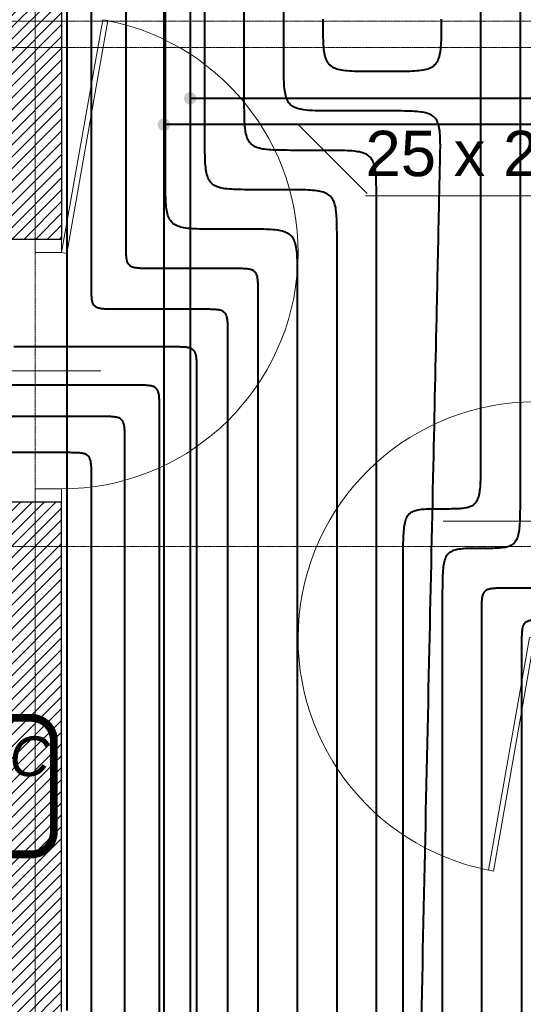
# Model space of a CAD drawing. Header units: millimetres. Extents: x 49908 to 79848, y -11883 to -3092.
# Tile 70 of 222: x 69085 to 69276, y -6201 to -5826. Entities that reach past the tile are written whole.
import ezdxf
from ezdxf.lldxf.tags import DXFTag

# ---------------------------------------------------------------- set-up
doc = ezdxf.new("R2010")
doc.units = ezdxf.units.MM
doc.linetypes.add('AUSGEZOGEN', pattern=[0])
doc.linetypes.add('DASHDOT', pattern=[1, 0.5, -0.25, 0, -0.25])
for name, color, linetype, lineweight in [('A opis', 9, 'Continuous', 13), ('A stolarka', 9, 'Continuous', 9), ('A_HATCH', 9, 'Continuous', 9), ('A_MUROWANE', 9, 'Continuous', 25), ('A_OSIE', 9, 'DASHDOT', 9)]:
    doc.layers.add(name, color=color, linetype=linetype, lineweight=lineweight)
for name, color, linetype, true_color in [('IS_Ogrzewanie_płaszczyznowe', 7, 'SOLID', 0xac00e6), ('IS_Przyłącza_o.p._Powrót', 7, 'DASH', 0x438955), ('IS_Przyłącza_o.p._Zasilanie', 7, 'SOLID', 0xff9124)]:
    doc.layers.add(name, color=color, linetype=linetype, true_color=true_color)
doc.layers.add('IS_Opisy_działek_Therm', color=7, linetype='SOLID')
doc.layers.add('IS_Text_Konstrukcji', color=7, linetype='Continuous')
for name, color, linetype, lineweight, true_color in [('IS_Powrót', 7, 'DASH', 25, 0x0000e6), ('IS_Rys.pętli_o.p._Powrót', 7, 'DASH', 13, 0x4c9a5f), ('IS_Rys.pętli_o.p._Zasilanie', 7, 'SOLID', 13, 0xff8c1a), ('IS_Zasilanie', 7, 'SOLID', 25, 0xeb0000)]:
    doc.layers.add(name, color=color, linetype=linetype, lineweight=lineweight, true_color=true_color)
tags = doc.linetypes.add('DASH', pattern=[15, 10, -5]).pattern_tags.tags
tags[6:7] = [DXFTag(74, 4), DXFTag(75, 0), DXFTag(340, '0'), DXFTag(46, 0.0), DXFTag(50, 0.0), DXFTag(44, 0.0), DXFTag(45, 0.0)]
tags[4:5] = [DXFTag(74, 4), DXFTag(75, 0), DXFTag(340, '0'), DXFTag(46, 0.0), DXFTag(50, 0.0), DXFTag(44, 0.0), DXFTag(45, 0.0)]
tags = doc.linetypes.add('SOLID', pattern=[10, 10, 0]).pattern_tags.tags
tags[6:7] = [DXFTag(74, 4), DXFTag(75, 0), DXFTag(340, '0'), DXFTag(46, 0.0), DXFTag(50, 0.0), DXFTag(44, 0.0), DXFTag(45, 0.0)]
tags[4:5] = [DXFTag(74, 4), DXFTag(75, 0), DXFTag(340, '0'), DXFTag(46, 0.0), DXFTag(50, 0.0), DXFTag(44, 0.0), DXFTag(45, 0.0)]

msp = doc.modelspace()

# ---------------------------------------------------------------- hatches: boundary and pattern name
at = {"layer": 'A_HATCH', "transparency": 33554687}
h = msp.add_hatch(dxfattribs=at)
h.set_pattern_fill('ANSI31', color=256, angle=360)
h.set_pattern_definition([(45, (16000, 0), (-2.24506403, 2.24506403), [])])
h.paths.add_polyline_path([(69100.47, -6009.74), (69080.47, -6009.74), (69080.47, -6426.63), (69100.47, -6426.63)])
h.paths.add_polyline_path([(69100.47, -5426.63), (69080.47, -5426.63), (69080.47, -5486.63), (68700.47, -5486.63), (68700.47, -5439.13), (68680.47, -5439.13), (68680.47, -5566.63), (68700.47, -5566.63), (68700.47, -5506.63), (69080.47, -5506.63), (69080.47, -5566.63), (69100.47, -5566.63)])
h.paths.add_polyline_path([(69100.47, -4926.63), (69042.97, -4926.63), (69042.97, -4946.63), (69080.47, -4946.63), (69080.47, -5326.63), (69100.47, -5326.63)])
h.paths.add_polyline_path([(68942.97, -4926.63), (68837.97, -4926.63), (68837.97, -4946.63), (68942.97, -4946.63)])
h.paths.add_polyline_path([(69695.47, -5826.63), (69555.47, -5826.63), (69555.47, -5846.63), (69670.47, -5846.63), (69670.47, -6026.63), (69690.47, -6026.63), (69690.47, -5846.63), (69695.47, -5846.63)])
h.paths.add_polyline_path([(69690.47, -6026.63), (69670.47, -6026.63), (69670.47, -6126.63), (69690.47, -6126.63)])
h.paths.add_polyline_path([(69690.47, -6126.63), (69670.47, -6126.63), (69670.47, -6181.63), (69690.47, -6181.63)])
h.paths.add_polyline_path([(69940.47, -5826.63), (69790.47, -5826.63), (69790.47, -5846.63), (69940.47, -5846.63)])
h.paths.add_polyline_path([(69940.47, -5826.63), (69940.47, -5846.63)], flags=17)
h.paths.add_polyline_path([(69790.47, -5826.63), (69785.47, -5826.63), (69785.47, -5846.63), (69790.47, -5846.63)])
h.paths.add_polyline_path([(69325.47, -5826.63), (69325.47, -5846.63), (69465.47, -5846.63), (69465.47, -5826.63)])
h.paths.add_polyline_path([(69300.47, -5851.63), (69280.47, -5851.63), (69280.47, -5966.63), (69290.47, -5966.63), (69300.47, -5966.63)])
h.paths.add_polyline_path([(69300.47, -5439.13), (69280.47, -5439.13), (69280.47, -5813.63), (69300.47, -5813.63)])
h.paths.add_polyline_path([(69280.47, -5014.13), (69300.47, -5014.13), (69300.47, -4926.63), (69280.47, -4926.63)])
h.paths.add_polyline_path([(69300.47, -5039.13), (69280.47, -5039.13), (69280.47, -5414.13), (69300.47, -5414.13)])
h.paths.add_polyline_path([(68700.47, -5839.13), (68680.47, -5839.13), (68680.47, -5909.74), (68700.47, -5909.74)])
h.paths.add_polyline_path([(68700.47, -5814.13), (68700.47, -5826.63), (69080.47, -5826.63), (69080.47, -5909.74), (69100.47, -5909.74), (69100.47, -5666.63), (69080.47, -5666.63), (69080.47, -5806.63), (68700.47, -5806.63), (68700.47, -5666.63), (68680.47, -5666.63), (68680.47, -5814.13)])
h.paths.add_polyline_path([(68680.47, -5014.13), (68700.47, -5014.13), (68700.47, -4946.63), (68737.97, -4946.63), (68737.97, -4926.63), (68680.47, -4926.63)])
h.paths.add_polyline_path([(68700.47, -5039.13), (68680.47, -5039.13), (68680.47, -5314.13), (68700.47, -5314.13)])
at = {"layer": 'IS_Opisy_działek_Therm'}
h = msp.add_hatch(color=1, dxfattribs=at)
edge = h.paths.add_edge_path()
edge.add_arc((69149.39, -5856.06), 2.4, 90, 450)
at = {"layer": 'IS_Powrót'}
h = msp.add_hatch(color=256, dxfattribs=at)
edge = h.paths.add_edge_path()
edge.add_arc((69139.39, -5866.06), 2.4, 0, 360)

# ---------------------------------------------------------------- linework, layer by layer
at = {"layer": 'A opis', "ltscale": 0.5}
for p, q in [((69055.86, -5959.74), (69115.36, -5959.74)), ((69245.71, -6017.07), (69305.21, -6017.07))]:
    msp.add_line(p, q, dxfattribs=at)
at = {"layer": 'A stolarka', "linetype": 'AUSGEZOGEN', "lineweight": 0}
msp.add_line((69102.97, -5959.74), (69087.97, -5959.74), dxfattribs=at)
for points in [[(69100.47, -5914.74), (69102.44, -5915.09), (69118.07, -5826.46), (69116.1, -5826.11)], [(69090.47, -5909.74), (69090.47, -5914.74), (69100.47, -5914.74), (69100.47, -5909.74)], [(69090.47, -6004.74), (69090.47, -6009.74), (69100.47, -6009.74), (69100.47, -6004.74)], [(69280.47, -6061.63), (69278.5, -6061.28), (69262.87, -6149.91), (69264.84, -6150.26)]]:
    msp.add_lwpolyline(points, close=True, dxfattribs=at)
for centre, start, end in [((69100.47, -5914.74), 270, 78.7267), ((69280.47, -6061.63), 90, 258.7267)]:
    msp.add_arc(centre, 90, start, end, dxfattribs=at)
at = {"layer": 'A_MUROWANE'}
msp.add_lwpolyline([(68680.47, -5814.13), (68680.47, -5666.63), (68700.47, -5666.63), (68700.47, -5806.63), (69080.47, -5806.63), (69080.47, -5666.63), (69100.47, -5666.63), (69100.47, -5909.74), (69080.47, -5909.74), (69080.47, -5826.63), (68700.47, -5826.63)], dxfattribs=at)
msp.add_lwpolyline([(69080.47, -6009.74), (69080.47, -6426.63), (69100.47, -6426.63), (69100.47, -6009.74)], close=True, dxfattribs=at)
at = {"layer": 'A_OSIE', "ltscale": 0.3, "transparency": 33554559}
for p, q in [((69090.47, -7140.05), (69090.47, -3902.99)), ((70344.5, -5826.63), (67440.85, -5826.63)), ((70341.81, -5836.63), (67440.85, -5836.63)), ((70341.81, -6026.63), (67440.85, -6026.63))]:
    msp.add_line(p, q, dxfattribs=at)
at = {"layer": 'IS_Ogrzewanie_płaszczyznowe', "lineweight": 40}
for p, q in [((69102.42, -5816.65), (69102.42, -6031.83)), ((69102.42, -6031.83), (69102.42, -6203.33))]:
    msp.add_line(p, q, dxfattribs=at)
at = {"layer": 'IS_Opisy_działek_Therm', "lineweight": 20}
for p, q in [((69190.52, -5866.06), (69216.77, -5892.31)), ((69216.11, -5893.2), (69319.11, -5893.2))]:
    msp.add_line(p, q, dxfattribs=at)
at = {"layer": 'IS_Powrót', "lineweight": 40}
for p, q in [((69139.39, -5185.11), (69139.39, -5866.06)), ((69683.22, -5866.06), (69139.39, -5866.06)), ((69139.39, -5866.06), (69139.39, -6361.8))]:
    msp.add_line(p, q, dxfattribs=at)
at = {"layer": 'IS_Przyłącza_o.p._Powrót', "lineweight": 40}
for points, knots in [([(69111.8, -5926.35), (69111.8, -5924.26), (69111.8, -5916.42), (69111.8, -5900), (69111.8, -5875.07), (69111.8, -5844.06), (69111.8, -5809.41), (69111.8, -5773.53), (69111.8, -5738.87), (69111.8, -5707.86), (69111.8, -5682.93), (69111.8, -5666.52), (69111.8, -5658.68), (69111.8, -5656.59)], [0, 0, 0, 0, 0.06283, 0.235107, 0.492509, 0.810714, 1.165401, 1.532249, 1.886936, 2.205141, 2.462543, 2.63482, 2.69765, 2.69765, 2.69765, 2.69765]), ([(69121.8, -5936.35), (69120.98, -5936.35), (69119.47, -5936.35), (69117.41, -5936.31), (69115.76, -5936.19), (69114.45, -5935.94), (69113.42, -5935.48), (69112.67, -5934.74), (69112.22, -5933.71), (69111.96, -5932.4), (69111.84, -5930.74), (69111.8, -5928.69), (69111.8, -5927.18), (69111.8, -5926.35)], [0, 0, 0, 0, 0.0248686, 0.0452361, 0.061602, 0.0745999, 0.0851852, 0.0948541, 0.1054394, 0.1184374, 0.1348033, 0.1551707, 0.1800393, 0.1800393, 0.1800393, 0.1800393]), ([(69153.76, -5936.35), (69153.51, -5936.35), (69152.58, -5936.35), (69150.64, -5936.35), (69147.68, -5936.35), (69144.01, -5936.35), (69139.91, -5936.35), (69135.66, -5936.35), (69131.55, -5936.35), (69127.88, -5936.35), (69124.93, -5936.35), (69122.98, -5936.35), (69122.05, -5936.35), (69121.8, -5936.35)], [0, 0, 0, 0, 0.0074419, 0.027847, 0.0583346, 0.096024, 0.1380346, 0.1814854, 0.223496, 0.2611854, 0.291673, 0.3120781, 0.31952, 0.31952, 0.31952, 0.31952]), ([(69163.76, -5946.35), (69163.76, -5945.52), (69163.76, -5944.01), (69163.72, -5941.96), (69163.6, -5940.31), (69163.34, -5938.99), (69162.89, -5937.97), (69162.14, -5937.22), (69161.11, -5936.76), (69159.8, -5936.51), (69158.15, -5936.39), (69156.09, -5936.35), (69154.59, -5936.35), (69153.76, -5936.35)], [0, 0, 0, 0, 0.0248686, 0.0452361, 0.061602, 0.0745999, 0.0851852, 0.0948541, 0.1054394, 0.1184374, 0.1348033, 0.1551707, 0.1800393, 0.1800393, 0.1800393, 0.1800393]), ([(69163.76, -6284.28), (69163.76, -6281.66), (69163.76, -6271.84), (69163.76, -6251.28), (69163.76, -6220.05), (69163.76, -6181.2), (69163.76, -6137.79), (69163.76, -6092.85), (69163.76, -6049.43), (69163.76, -6010.59), (69163.76, -5979.36), (69163.76, -5958.79), (69163.76, -5948.98), (69163.76, -5946.35)], [0, 0, 0, 0, 0.078707, 0.294517, 0.616963, 1.015576, 1.459891, 1.919439, 2.363754, 2.762367, 3.084813, 3.300623, 3.37933, 3.37933, 3.37933, 3.37933]), ([(69127.74, -5965.24), (69127.31, -5965.24), (69125.69, -5965.24), (69122.32, -5965.24), (69117.19, -5965.24), (69110.81, -5965.24), (69103.69, -5965.24), (69096.31, -5965.24), (69089.18, -5965.24), (69082.8, -5965.24), (69077.68, -5965.24), (69074.3, -5965.24), (69072.69, -5965.24), (69072.26, -5965.24)], [0, 0, 0, 0, 0.0129217, 0.0483522, 0.1012896, 0.1667318, 0.2396769, 0.3151231, 0.3880682, 0.4535104, 0.5064478, 0.5418783, 0.5548, 0.5548, 0.5548, 0.5548]), ([(69137.74, -5975.24), (69137.74, -5974.41), (69137.74, -5972.91), (69137.7, -5970.85), (69137.58, -5969.2), (69137.32, -5967.89), (69136.87, -5966.86), (69136.12, -5966.11), (69135.09, -5965.66), (69133.78, -5965.4), (69132.13, -5965.28), (69130.07, -5965.24), (69128.57, -5965.24), (69127.74, -5965.24)], [0, 0, 0, 0, 0.0248686, 0.0452361, 0.061602, 0.0745999, 0.0851852, 0.0948541, 0.1054394, 0.1184374, 0.1348033, 0.1551707, 0.1800393, 0.1800393, 0.1800393, 0.1800393]), ([(69137.74, -6274.28), (69137.74, -6271.96), (69137.74, -6263.28), (69137.74, -6245.08), (69137.74, -6217.44), (69137.74, -6183.07), (69137.74, -6144.65), (69137.74, -6104.88), (69137.74, -6066.46), (69137.74, -6032.09), (69137.74, -6004.45), (69137.74, -5986.25), (69137.74, -5977.57), (69137.74, -5975.24)], [0, 0, 0, 0, 0.069649, 0.260622, 0.545958, 0.898696, 1.291875, 1.698535, 2.091714, 2.444452, 2.729788, 2.920761, 2.99041, 2.99041, 2.99041, 2.99041]), ([(69101.84, -5990.94), (69101.68, -5990.94), (69101.07, -5990.94), (69099.8, -5990.94), (69097.87, -5990.94), (69095.46, -5990.94), (69092.78, -5990.94), (69089.99, -5990.94), (69087.31, -5990.94), (69084.9, -5990.94), (69082.97, -5990.94), (69081.69, -5990.94), (69081.09, -5990.94), (69080.92, -5990.94)], [0, 0, 0, 0, 0.0048722, 0.0182314, 0.0381917, 0.062867, 0.0903713, 0.1188187, 0.146323, 0.1709983, 0.1909586, 0.2043178, 0.20919, 0.20919, 0.20919, 0.20919]), ([(69111.84, -6000.94), (69111.84, -6000.12), (69111.84, -5998.61), (69111.81, -5996.55), (69111.68, -5994.9), (69111.43, -5993.59), (69110.97, -5992.56), (69110.23, -5991.81), (69109.2, -5991.36), (69107.89, -5991.1), (69106.23, -5990.98), (69104.18, -5990.94), (69102.67, -5990.94), (69101.84, -5990.94)], [0, 0, 0, 0, 0.0248686, 0.0452361, 0.061602, 0.0745999, 0.0851852, 0.0948541, 0.1054394, 0.1184374, 0.1348033, 0.1551707, 0.1800393, 0.1800393, 0.1800393, 0.1800393]), ([(69111.84, -6264.28), (69111.84, -6262.24), (69111.84, -6254.59), (69111.84, -6238.56), (69111.84, -6214.23), (69111.84, -6183.96), (69111.84, -6150.12), (69111.84, -6115.1), (69111.84, -6081.27), (69111.84, -6051), (69111.84, -6026.67), (69111.84, -6010.64), (69111.84, -6002.99), (69111.84, -6000.94)], [0, 0, 0, 0, 0.061334, 0.229507, 0.480779, 0.791405, 1.137645, 1.495755, 1.841995, 2.152621, 2.403893, 2.572066, 2.6334, 2.6334, 2.6334, 2.6334]), ([(69260.34, -6052.41), (69260.34, -6051.58), (69260.34, -6050.07), (69260.38, -6048.02), (69260.5, -6046.36), (69260.76, -6045.05), (69261.21, -6044.02), (69261.96, -6043.28), (69262.99, -6042.82), (69264.3, -6042.57), (69265.95, -6042.44), (69268.01, -6042.41), (69269.52, -6042.41), (69270.34, -6042.41)], [0, 0, 0, 0, 0.0248686, 0.0452361, 0.061602, 0.0745999, 0.0851852, 0.0948541, 0.1054394, 0.1184374, 0.1348033, 0.1551707, 0.1800393, 0.1800393, 0.1800393, 0.1800393]), ([(69270.34, -6042.41), (69270.59, -6042.41), (69271.53, -6042.41), (69273.48, -6042.41), (69276.44, -6042.41), (69280.13, -6042.41), (69284.25, -6042.41), (69288.52, -6042.41), (69292.64, -6042.41), (69296.33, -6042.41), (69299.29, -6042.41), (69301.24, -6042.41), (69302.17, -6042.41), (69302.42, -6042.41)], [0, 0, 0, 0, 0.0074713, 0.0279573, 0.0585657, 0.0964045, 0.1385814, 0.1822044, 0.2243814, 0.2622202, 0.2928286, 0.3133145, 0.3207859, 0.3207859, 0.3207859, 0.3207859]), ([(69260.34, -6552.15), (69260.34, -6548.27), (69260.34, -6533.75), (69260.34, -6503.34), (69260.34, -6457.15), (69260.34, -6399.71), (69260.34, -6335.51), (69260.34, -6269.05), (69260.34, -6204.84), (69260.34, -6147.4), (69260.34, -6101.22), (69260.34, -6070.8), (69260.34, -6056.29), (69260.34, -6052.41)], [0, 0, 0, 0, 0.116393, 0.435536, 0.912373, 1.501848, 2.158907, 2.838493, 3.495552, 4.085027, 4.561864, 4.881007, 4.9974, 4.9974, 4.9974, 4.9974])]:
    msp.add_open_spline(points, degree=3, knots=knots, dxfattribs=at)
at = {"layer": 'IS_Przyłącza_o.p._Zasilanie', "lineweight": 40}
for points, knots in [([(69124.99, -5910.84), (69124.99, -5908.79), (69124.99, -5901.11), (69124.99, -5885.03), (69124.99, -5860.61), (69124.99, -5830.24), (69124.99, -5796.28), (69124.99, -5761.14), (69124.99, -5727.19), (69124.99, -5696.82), (69124.99, -5672.4), (69124.99, -5656.32), (69124.99, -5648.64), (69124.99, -5646.59)], [0, 0, 0, 0, 0.061547, 0.230305, 0.482449, 0.794155, 1.141597, 1.500953, 1.848395, 2.160101, 2.412245, 2.581003, 2.64255, 2.64255, 2.64255, 2.64255]), ([(69134.99, -5920.84), (69134.17, -5920.84), (69132.66, -5920.84), (69130.6, -5920.8), (69128.95, -5920.68), (69127.64, -5920.43), (69126.61, -5919.97), (69125.86, -5919.23), (69125.41, -5918.2), (69125.15, -5916.89), (69125.03, -5915.23), (69124.99, -5913.18), (69124.99, -5911.67), (69124.99, -5910.84)], [0, 0, 0, 0, 0.0248686, 0.0452361, 0.061602, 0.0745999, 0.0851852, 0.0948541, 0.1054394, 0.1184374, 0.1348033, 0.1551707, 0.1800393, 0.1800393, 0.1800393, 0.1800393]), ([(69165.28, -5920.84), (69165.04, -5920.84), (69164.16, -5920.84), (69162.32, -5920.84), (69159.52, -5920.84), (69156.04, -5920.84), (69152.15, -5920.84), (69148.12, -5920.84), (69144.23, -5920.84), (69140.75, -5920.84), (69137.95, -5920.84), (69136.11, -5920.84), (69135.23, -5920.84), (69134.99, -5920.84)], [0, 0, 0, 0, 0.0070531, 0.0263924, 0.0552875, 0.0910083, 0.1308244, 0.1720056, 0.2118217, 0.2475425, 0.2764376, 0.2957769, 0.30283, 0.30283, 0.30283, 0.30283]), ([(69175.28, -5930.84), (69175.28, -5930.01), (69175.28, -5928.5), (69175.24, -5926.45), (69175.12, -5924.8), (69174.87, -5923.48), (69174.41, -5922.46), (69173.66, -5921.71), (69172.64, -5921.25), (69171.32, -5921), (69169.67, -5920.88), (69167.61, -5920.84), (69166.11, -5920.84), (69165.28, -5920.84)], [0, 0, 0, 0, 0.0248686, 0.0452361, 0.061602, 0.0745999, 0.0851852, 0.0948541, 0.1054394, 0.1184374, 0.1348033, 0.1551707, 0.1800393, 0.1800393, 0.1800393, 0.1800393]), ([(69175.28, -6289.28), (69175.28, -6286.5), (69175.28, -6276.09), (69175.28, -6254.28), (69175.28, -6221.15), (69175.28, -6179.95), (69175.28, -6133.9), (69175.28, -6086.23), (69175.28, -6040.18), (69175.28, -5998.98), (69175.28, -5965.85), (69175.28, -5944.04), (69175.28, -5933.62), (69175.28, -5930.84)], [0, 0, 0, 0, 0.083484, 0.312392, 0.654408, 1.077214, 1.548495, 2.035935, 2.507216, 2.930022, 3.272038, 3.500946, 3.58443, 3.58443, 3.58443, 3.58443]), ([(69141.96, -5950.68), (69141.5, -5950.68), (69139.76, -5950.68), (69136.13, -5950.68), (69130.61, -5950.68), (69123.75, -5950.68), (69116.08, -5950.68), (69108.14, -5950.68), (69100.47, -5950.68), (69093.61, -5950.68), (69088.09, -5950.68), (69084.45, -5950.68), (69082.72, -5950.68), (69082.26, -5950.68)], [0, 0, 0, 0, 0.0139057, 0.0520344, 0.1090031, 0.179429, 0.2579292, 0.3391208, 0.417621, 0.4880469, 0.5450156, 0.5831443, 0.59705, 0.59705, 0.59705, 0.59705]), ([(69151.96, -5960.68), (69151.96, -5959.85), (69151.96, -5958.35), (69151.92, -5956.29), (69151.8, -5954.64), (69151.55, -5953.33), (69151.09, -5952.3), (69150.35, -5951.55), (69149.32, -5951.1), (69148.01, -5950.84), (69146.35, -5950.72), (69144.3, -5950.68), (69142.79, -5950.68), (69141.96, -5950.68)], [0, 0, 0, 0, 0.0248686, 0.0452361, 0.061602, 0.0745999, 0.0851852, 0.0948541, 0.1054394, 0.1184374, 0.1348033, 0.1551707, 0.1800393, 0.1800393, 0.1800393, 0.1800393]), ([(69151.96, -6279.28), (69151.96, -6276.81), (69151.96, -6267.56), (69151.96, -6248.17), (69151.96, -6218.72), (69151.96, -6182.1), (69151.96, -6141.17), (69151.96, -6098.8), (69151.96, -6057.87), (69151.96, -6021.24), (69151.96, -5991.8), (69151.96, -5972.41), (69151.96, -5963.16), (69151.96, -5960.68)], [0, 0, 0, 0, 0.074205, 0.27767, 0.58167, 0.957482, 1.37638, 1.80964, 2.228538, 2.60435, 2.90835, 3.111815, 3.18602, 3.18602, 3.18602, 3.18602]), ([(69114.55, -5977.17), (69114.21, -5977.17), (69112.94, -5977.17), (69110.29, -5977.17), (69106.26, -5977.17), (69101.24, -5977.17), (69095.64, -5977.17), (69089.84, -5977.17), (69084.23, -5977.17), (69079.22, -5977.17), (69075.19, -5977.17), (69072.53, -5977.17), (69071.26, -5977.17), (69070.92, -5977.17)], [0, 0, 0, 0, 0.0101601, 0.0380185, 0.0796423, 0.1310984, 0.188454, 0.247776, 0.3051316, 0.3565877, 0.3982115, 0.4260699, 0.43623, 0.43623, 0.43623, 0.43623]), ([(69124.55, -5987.17), (69124.55, -5986.34), (69124.55, -5984.83), (69124.51, -5982.78), (69124.39, -5981.12), (69124.14, -5979.81), (69123.68, -5978.78), (69122.93, -5978.04), (69121.91, -5977.58), (69120.59, -5977.33), (69118.94, -5977.21), (69116.88, -5977.17), (69115.38, -5977.17), (69114.55, -5977.17)], [0, 0, 0, 0, 0.0248686, 0.0452361, 0.061602, 0.0745999, 0.0851852, 0.0948541, 0.1054394, 0.1184374, 0.1348033, 0.1551707, 0.1800393, 0.1800393, 0.1800393, 0.1800393]), ([(69124.55, -6269.28), (69124.55, -6267.09), (69124.55, -6258.9), (69124.55, -6241.73), (69124.55, -6215.66), (69124.55, -6183.23), (69124.55, -6146.99), (69124.55, -6109.47), (69124.55, -6073.22), (69124.55, -6040.79), (69124.55, -6014.72), (69124.55, -5997.56), (69124.55, -5989.36), (69124.55, -5987.17)], [0, 0, 0, 0, 0.065707, 0.24587, 0.515056, 0.847829, 1.218754, 1.602396, 1.973321, 2.306094, 2.57528, 2.755443, 2.82115, 2.82115, 2.82115, 2.82115]), ([(69275.64, -6064.41), (69275.64, -6063.58), (69275.64, -6062.07), (69275.68, -6060.02), (69275.8, -6058.36), (69276.06, -6057.05), (69276.51, -6056.02), (69277.26, -6055.28), (69278.29, -6054.82), (69279.6, -6054.57), (69281.25, -6054.44), (69283.31, -6054.41), (69284.82, -6054.41), (69285.64, -6054.41)], [0, 0, 0, 0, 0.0248686, 0.0452361, 0.061602, 0.0745999, 0.0851852, 0.0948541, 0.1054394, 0.1184374, 0.1348033, 0.1551707, 0.1800393, 0.1800393, 0.1800393, 0.1800393]), ([(69275.64, -6568.83), (69275.64, -6564.91), (69275.64, -6550.26), (69275.64, -6519.56), (69275.64, -6472.95), (69275.64, -6414.96), (69275.64, -6350.16), (69275.64, -6283.08), (69275.64, -6218.27), (69275.64, -6160.29), (69275.64, -6113.67), (69275.64, -6082.98), (69275.64, -6068.32), (69275.64, -6064.41)], [0, 0, 0, 0, 0.117483, 0.439615, 0.920917, 1.515913, 2.179125, 2.865075, 3.528287, 4.123283, 4.604585, 4.926717, 5.0442, 5.0442, 5.0442, 5.0442])]:
    msp.add_open_spline(points, degree=3, knots=knots, dxfattribs=at)
at = {"layer": 'IS_Rys.pętli_o.p._Powrót', "lineweight": 40}
for points, knots in [([(69154.99, -5870.84), (69154.99, -5869.78), (69154.99, -5865.81), (69154.99, -5857.5), (69154.99, -5844.89), (69154.99, -5829.19), (69154.99, -5811.65), (69154.99, -5793.49), (69154.99, -5775.94), (69154.99, -5760.25), (69154.99, -5747.63), (69154.99, -5739.32), (69154.99, -5735.35), (69154.99, -5734.29)], [0, 0, 0, 0, 0.031803, 0.119006, 0.249297, 0.410365, 0.5899, 0.77559, 0.955125, 1.116193, 1.246484, 1.333687, 1.36549, 1.36549, 1.36549, 1.36549]), ([(69259.92, -5734.29), (69259.92, -5736.3), (69259.92, -5743.8), (69259.92, -5759.5), (69259.92, -5783.36), (69259.92, -5813.03), (69259.92, -5846.19), (69259.92, -5880.51), (69259.92, -5913.67), (69259.92, -5943.34), (69259.92, -5967.2), (69259.92, -5982.9), (69259.92, -5990.4), (69259.92, -5992.41)], [0, 0, 0, 0, 0.060117, 0.224953, 0.471237, 0.775699, 1.115068, 1.466072, 1.805441, 2.109903, 2.356187, 2.521023, 2.58114, 2.58114, 2.58114, 2.58114]), ([(69184.99, -5840.84), (69184.99, -5840.25), (69184.99, -5838.02), (69184.99, -5833.37), (69184.99, -5826.29), (69184.99, -5817.49), (69184.99, -5807.66), (69184.99, -5797.48), (69184.99, -5787.64), (69184.99, -5778.84), (69184.99, -5771.77), (69184.99, -5767.11), (69184.99, -5764.89), (69184.99, -5764.29)], [0, 0, 0, 0, 0.0178288, 0.0667144, 0.1397551, 0.2300496, 0.3306963, 0.4347937, 0.5354404, 0.6257349, 0.6987756, 0.7476612, 0.76549, 0.76549, 0.76549, 0.76549]), ([(69204.99, -5860.84), (69203.34, -5860.84), (69200.32, -5860.84), (69196.21, -5860.77), (69192.9, -5860.52), (69190.28, -5860.02), (69188.22, -5859.1), (69186.73, -5857.61), (69185.82, -5855.56), (69185.31, -5852.93), (69185.07, -5849.62), (69184.99, -5845.52), (69184.99, -5842.5), (69184.99, -5840.84)], [0, 0, 0, 0, 0.0497373, 0.0904721, 0.1232039, 0.1491998, 0.1703704, 0.1897083, 0.2108788, 0.2368747, 0.2696065, 0.3103414, 0.3600787, 0.3600787, 0.3600787, 0.3600787]), ([(69224.92, -5860.84), (69224.77, -5860.84), (69224.19, -5860.84), (69222.98, -5860.84), (69221.14, -5860.84), (69218.84, -5860.84), (69216.28, -5860.84), (69213.63, -5860.84), (69211.07, -5860.84), (69208.78, -5860.84), (69206.94, -5860.84), (69205.73, -5860.84), (69205.15, -5860.84), (69204.99, -5860.84)], [0, 0, 0, 0, 0.0046415, 0.0173683, 0.0363835, 0.0598906, 0.0860927, 0.1131932, 0.1393953, 0.1629023, 0.1819176, 0.1946444, 0.1992859, 0.1992859, 0.1992859, 0.1992859]), ([(69244.49, -5880.84), (69244.53, -5879.18), (69244.59, -5876.17), (69244.61, -5872.06), (69244.43, -5868.75), (69243.98, -5866.13), (69243.12, -5864.07), (69241.66, -5862.58), (69239.62, -5861.67), (69237, -5861.16), (69233.7, -5860.92), (69229.6, -5860.84), (69226.58, -5860.84), (69224.92, -5860.84)], [0, 0, 0, 0, 0.049734, 0.090446, 0.123116, 0.1489938, 0.1699842, 0.1891109, 0.2101013, 0.2359791, 0.2686491, 0.3093611, 0.3590951, 0.3590951, 0.3590951, 0.3590951]), ([(69174.99, -5890.84), (69173.34, -5890.84), (69170.32, -5890.84), (69166.21, -5890.77), (69162.9, -5890.52), (69160.28, -5890.02), (69158.22, -5889.1), (69156.73, -5887.61), (69155.82, -5885.56), (69155.31, -5882.93), (69155.07, -5879.62), (69154.99, -5875.52), (69154.99, -5872.5), (69154.99, -5870.84)], [0, 0, 0, 0, 0.0497373, 0.0904721, 0.1232039, 0.1491998, 0.1703704, 0.1897083, 0.2108788, 0.2368747, 0.2696065, 0.3103414, 0.3600787, 0.3600787, 0.3600787, 0.3600787]), ([(69230.78, -6512.15), (69230.89, -6507.25), (69231.28, -6488.91), (69232.12, -6450.49), (69233.39, -6392.15), (69234.96, -6319.58), (69236.72, -6238.47), (69238.55, -6154.52), (69240.31, -6073.41), (69241.88, -6000.84), (69243.15, -5942.5), (69243.98, -5904.08), (69244.38, -5885.74), (69244.49, -5880.84)], [0, 0, 0, 0, 0.147073, 0.550336, 1.152859, 1.897711, 2.727959, 3.586673, 4.416922, 5.161773, 5.764297, 6.16756, 6.314633, 6.314633, 6.314633, 6.314633]), ([(69185.28, -5890.84), (69185.2, -5890.84), (69184.9, -5890.84), (69184.27, -5890.84), (69183.32, -5890.84), (69182.14, -5890.84), (69180.82, -5890.84), (69179.45, -5890.84), (69178.13, -5890.84), (69176.95, -5890.84), (69176, -5890.84), (69175.37, -5890.84), (69175.07, -5890.84), (69174.99, -5890.84)], [0, 0, 0, 0, 0.002395, 0.0089619, 0.0187736, 0.0309031, 0.0444232, 0.0584068, 0.0719269, 0.0840564, 0.0938681, 0.100435, 0.10283, 0.10283, 0.10283, 0.10283]), ([(69205.28, -5910.84), (69205.28, -5909.18), (69205.28, -5906.17), (69205.2, -5902.06), (69204.96, -5898.75), (69204.45, -5896.13), (69203.54, -5894.07), (69202.05, -5892.58), (69199.99, -5891.67), (69197.37, -5891.16), (69194.06, -5890.92), (69189.95, -5890.84), (69186.94, -5890.84), (69185.28, -5890.84)], [0, 0, 0, 0, 0.0497373, 0.0904721, 0.1232039, 0.1491998, 0.1703704, 0.1897083, 0.2108788, 0.2368747, 0.2696065, 0.3103414, 0.3600787, 0.3600787, 0.3600787, 0.3600787]), ([(69205.28, -6309.28), (69205.28, -6306.19), (69205.28, -6294.62), (69205.28, -6270.37), (69205.28, -6233.55), (69205.28, -6187.75), (69205.28, -6136.56), (69205.28, -6083.57), (69205.28, -6032.38), (69205.28, -5986.58), (69205.28, -5949.76), (69205.28, -5925.51), (69205.28, -5913.94), (69205.28, -5910.84)], [0, 0, 0, 0, 0.0928, 0.347253, 0.727435, 1.197424, 1.721298, 2.263132, 2.787006, 3.256995, 3.637177, 3.89163, 3.98443, 3.98443, 3.98443, 3.98443]), ([(69259.92, -5992.41), (69259.92, -5994.06), (69259.93, -5997.08), (69259.87, -6001.18), (69259.69, -6004.49), (69259.32, -6007.09), (69258.67, -6009.1), (69257.61, -6010.61), (69256.06, -6011.57), (69254.09, -6012.09), (69251.63, -6012.33), (69248.59, -6012.41), (69246.36, -6012.41), (69245.13, -6012.41)], [0, 0, 0, 0, 0.0497372, 0.0904659, 0.1231412, 0.1488663, 0.1691176, 0.186124, 0.2029511, 0.2225351, 0.2468153, 0.2769456, 0.3137247, 0.3137247, 0.3137247, 0.3137247]), ([(69245.13, -6012.41), (69243.91, -6012.41), (69241.68, -6012.4), (69238.64, -6012.48), (69236.18, -6012.73), (69234.21, -6013.25), (69232.66, -6014.21), (69231.6, -6015.71), (69230.95, -6017.73), (69230.58, -6020.33), (69230.4, -6023.63), (69230.34, -6027.73), (69230.34, -6030.75), (69230.34, -6032.41)], [0, 0, 0, 0, 0.0367791, 0.0669094, 0.0911896, 0.1107736, 0.1276007, 0.1446071, 0.1648584, 0.1905835, 0.2232588, 0.2639875, 0.3137247, 0.3137247, 0.3137247, 0.3137247]), ([(69230.34, -6032.41), (69230.34, -6036.13), (69230.34, -6050.07), (69230.34, -6079.26), (69230.34, -6123.6), (69230.34, -6178.74), (69230.34, -6240.38), (69230.34, -6304.18), (69230.34, -6365.81), (69230.34, -6420.96), (69230.34, -6465.29), (69230.34, -6494.49), (69230.34, -6508.42), (69230.34, -6512.15)], [0, 0, 0, 0, 0.111735, 0.418105, 0.875859, 1.441743, 2.072506, 2.724894, 3.355657, 3.921541, 4.379295, 4.685665, 4.7974, 4.7974, 4.7974, 4.7974])]:
    msp.add_open_spline(points, degree=3, knots=knots, dxfattribs=at)
at = {"layer": 'IS_Rys.pętli_o.p._Zasilanie', "lineweight": 40}
for points, knots in [([(69139.99, -5885.84), (69139.99, -5884.55), (69139.99, -5879.71), (69139.99, -5869.57), (69139.99, -5854.18), (69139.99, -5835.04), (69139.99, -5813.64), (69139.99, -5791.49), (69139.99, -5770.1), (69139.99, -5750.95), (69139.99, -5735.56), (69139.99, -5725.42), (69139.99, -5720.59), (69139.99, -5719.29)], [0, 0, 0, 0, 0.038791, 0.145152, 0.304068, 0.500523, 0.719502, 0.945988, 1.164967, 1.361422, 1.520338, 1.626699, 1.66549, 1.66549, 1.66549, 1.66549]), ([(69274.92, -5719.29), (69274.92, -5721.53), (69274.92, -5729.9), (69274.92, -5747.43), (69274.92, -5774.06), (69274.92, -5807.18), (69274.92, -5844.19), (69274.92, -5882.51), (69274.92, -5919.52), (69274.92, -5952.64), (69274.92, -5979.27), (69274.92, -5996.8), (69274.92, -6005.17), (69274.92, -6007.41)], [0, 0, 0, 0, 0.067104, 0.251099, 0.526008, 0.865857, 1.24467, 1.63647, 2.015283, 2.355132, 2.630041, 2.814036, 2.88114, 2.88114, 2.88114, 2.88114]), ([(69169.99, -5855.84), (69169.99, -5855.01), (69169.99, -5851.92), (69169.99, -5845.43), (69169.99, -5835.59), (69169.99, -5823.34), (69169.99, -5809.65), (69169.99, -5795.48), (69169.99, -5781.79), (69169.99, -5769.55), (69169.99, -5759.7), (69169.99, -5753.22), (69169.99, -5750.12), (69169.99, -5749.29)], [0, 0, 0, 0, 0.024816, 0.09286, 0.194526, 0.320207, 0.460298, 0.605192, 0.745283, 0.870964, 0.97263, 1.040674, 1.06549, 1.06549, 1.06549, 1.06549]), ([(69219.99, -5845.84), (69218.34, -5845.84), (69215.32, -5845.84), (69211.21, -5845.77), (69207.9, -5845.52), (69205.28, -5845.02), (69203.22, -5844.1), (69201.73, -5842.61), (69200.82, -5840.56), (69200.31, -5837.93), (69200.07, -5834.62), (69199.99, -5830.52), (69199.99, -5827.5), (69199.99, -5825.84)], [0, 0, 0, 0, 0.0497373, 0.0904721, 0.1232039, 0.1491998, 0.1703704, 0.1897083, 0.2108788, 0.2368747, 0.2696065, 0.3103414, 0.3600787, 0.3600787, 0.3600787, 0.3600787]), ([(69244.92, -5825.84), (69244.92, -5827.5), (69244.93, -5830.52), (69244.85, -5834.62), (69244.61, -5837.93), (69244.1, -5840.56), (69243.19, -5842.61), (69241.7, -5844.1), (69239.64, -5845.02), (69237.01, -5845.52), (69233.7, -5845.77), (69229.6, -5845.84), (69226.58, -5845.84), (69224.92, -5845.84)], [0, 0, 0, 0, 0.0497373, 0.0904721, 0.1232039, 0.1491998, 0.1703704, 0.1897083, 0.2108788, 0.2368747, 0.2696065, 0.3103414, 0.3600787, 0.3600787, 0.3600787, 0.3600787]), ([(69224.92, -5845.84), (69224.89, -5845.84), (69224.74, -5845.84), (69224.44, -5845.84), (69223.99, -5845.84), (69223.42, -5845.84), (69222.79, -5845.84), (69222.13, -5845.84), (69221.5, -5845.84), (69220.93, -5845.84), (69220.48, -5845.84), (69220.18, -5845.84), (69220.03, -5845.84), (69219.99, -5845.84)], [0, 0, 0, 0, 0.00114791, 0.00429539, 0.0089981, 0.01481168, 0.02129179, 0.02799408, 0.03447419, 0.04028777, 0.04499048, 0.04813796, 0.04928587, 0.04928587, 0.04928587, 0.04928587]), ([(69189.99, -5875.84), (69188.34, -5875.84), (69185.32, -5875.84), (69181.21, -5875.77), (69177.9, -5875.52), (69175.28, -5875.02), (69173.22, -5874.1), (69171.73, -5872.61), (69170.82, -5870.56), (69170.31, -5867.93), (69170.07, -5864.62), (69169.99, -5860.52), (69169.99, -5857.5), (69169.99, -5855.84)], [0, 0, 0, 0, 0.0497373, 0.0904721, 0.1232039, 0.1491998, 0.1703704, 0.1897083, 0.2108788, 0.2368747, 0.2696065, 0.3103414, 0.3600787, 0.3600787, 0.3600787, 0.3600787]), ([(69200.28, -5875.84), (69200.2, -5875.84), (69199.9, -5875.84), (69199.27, -5875.84), (69198.32, -5875.84), (69197.14, -5875.84), (69195.82, -5875.84), (69194.45, -5875.84), (69193.13, -5875.84), (69191.95, -5875.84), (69191, -5875.84), (69190.37, -5875.84), (69190.07, -5875.84), (69189.99, -5875.84)], [0, 0, 0, 0, 0.002395, 0.0089619, 0.0187736, 0.0309031, 0.0444232, 0.0584068, 0.0719269, 0.0840564, 0.0938681, 0.100435, 0.10283, 0.10283, 0.10283, 0.10283]), ([(69220.28, -5895.84), (69220.28, -5894.18), (69220.28, -5891.17), (69220.2, -5887.06), (69219.96, -5883.75), (69219.45, -5881.13), (69218.54, -5879.07), (69217.05, -5877.58), (69214.99, -5876.67), (69212.37, -5876.16), (69209.06, -5875.92), (69204.95, -5875.84), (69201.94, -5875.84), (69200.28, -5875.84)], [0, 0, 0, 0, 0.0497373, 0.0904721, 0.1232039, 0.1491998, 0.1703704, 0.1897083, 0.2108788, 0.2368747, 0.2696065, 0.3103414, 0.3600787, 0.3600787, 0.3600787, 0.3600787]), ([(69159.99, -5905.84), (69158.34, -5905.84), (69155.32, -5905.84), (69151.21, -5905.77), (69147.9, -5905.52), (69145.28, -5905.02), (69143.22, -5904.1), (69141.73, -5902.61), (69140.82, -5900.56), (69140.31, -5897.93), (69140.07, -5894.62), (69139.99, -5890.52), (69139.99, -5887.5), (69139.99, -5885.84)], [0, 0, 0, 0, 0.0497373, 0.0904721, 0.1232039, 0.1491998, 0.1703704, 0.1897083, 0.2108788, 0.2368747, 0.2696065, 0.3103414, 0.3600787, 0.3600787, 0.3600787, 0.3600787]), ([(69220.28, -6324.28), (69220.28, -6320.96), (69220.28, -6308.51), (69220.28, -6282.44), (69220.28, -6242.85), (69220.28, -6193.6), (69220.28, -6138.55), (69220.28, -6081.58), (69220.28, -6026.53), (69220.28, -5977.28), (69220.28, -5937.69), (69220.28, -5911.61), (69220.28, -5899.17), (69220.28, -5895.84)], [0, 0, 0, 0, 0.099788, 0.373399, 0.782206, 1.287582, 1.8509, 2.43353, 2.996848, 3.502224, 3.911031, 4.184642, 4.28443, 4.28443, 4.28443, 4.28443]), ([(69170.28, -5905.84), (69170.2, -5905.84), (69169.9, -5905.84), (69169.27, -5905.84), (69168.32, -5905.84), (69167.14, -5905.84), (69165.82, -5905.84), (69164.45, -5905.84), (69163.13, -5905.84), (69161.95, -5905.84), (69161, -5905.84), (69160.37, -5905.84), (69160.07, -5905.84), (69159.99, -5905.84)], [0, 0, 0, 0, 0.002395, 0.0089619, 0.0187736, 0.0309031, 0.0444232, 0.0584068, 0.0719269, 0.0840564, 0.0938681, 0.100435, 0.10283, 0.10283, 0.10283, 0.10283]), ([(69190.28, -5925.84), (69190.28, -5924.18), (69190.28, -5921.17), (69190.2, -5917.06), (69189.96, -5913.75), (69189.45, -5911.13), (69188.54, -5909.07), (69187.05, -5907.58), (69184.99, -5906.67), (69182.37, -5906.16), (69179.06, -5905.92), (69174.95, -5905.84), (69171.94, -5905.84), (69170.28, -5905.84)], [0, 0, 0, 0, 0.0497373, 0.0904721, 0.1232039, 0.1491998, 0.1703704, 0.1897083, 0.2108788, 0.2368747, 0.2696065, 0.3103414, 0.3600787, 0.3600787, 0.3600787, 0.3600787]), ([(69190.28, -6294.28), (69190.28, -6291.42), (69190.28, -6280.72), (69190.28, -6258.3), (69190.28, -6224.25), (69190.28, -6181.9), (69190.28, -6134.56), (69190.28, -6085.56), (69190.28, -6038.23), (69190.28, -5995.88), (69190.28, -5961.83), (69190.28, -5939.41), (69190.28, -5928.7), (69190.28, -5925.84)], [0, 0, 0, 0, 0.085813, 0.321107, 0.672665, 1.107267, 1.591696, 2.092734, 2.577163, 3.011765, 3.363323, 3.598617, 3.68443, 3.68443, 3.68443, 3.68443]), ([(69274.92, -6007.41), (69274.92, -6009.06), (69274.93, -6012.08), (69274.87, -6016.18), (69274.69, -6019.49), (69274.32, -6022.09), (69273.67, -6024.1), (69272.61, -6025.61), (69271.06, -6026.57), (69269.09, -6027.09), (69266.63, -6027.33), (69263.59, -6027.41), (69261.36, -6027.41), (69260.13, -6027.41)], [0, 0, 0, 0, 0.0497372, 0.0904659, 0.1231412, 0.1488663, 0.1691176, 0.186124, 0.2029511, 0.2225351, 0.2468153, 0.2769456, 0.3137247, 0.3137247, 0.3137247, 0.3137247]), ([(69260.13, -6027.41), (69258.91, -6027.41), (69256.68, -6027.4), (69253.64, -6027.48), (69251.18, -6027.73), (69249.21, -6028.25), (69247.66, -6029.21), (69246.6, -6030.71), (69245.95, -6032.73), (69245.58, -6035.33), (69245.4, -6038.63), (69245.34, -6042.73), (69245.34, -6045.75), (69245.34, -6047.41)], [0, 0, 0, 0, 0.0367791, 0.0669094, 0.0911896, 0.1107736, 0.1276007, 0.1446071, 0.1648584, 0.1905835, 0.2232588, 0.2639875, 0.3137247, 0.3137247, 0.3137247, 0.3137247]), ([(69245.34, -6047.41), (69245.34, -6051.13), (69245.34, -6065.07), (69245.34, -6094.26), (69245.34, -6138.6), (69245.34, -6193.74), (69245.34, -6255.38), (69245.34, -6319.18), (69245.34, -6380.81), (69245.34, -6435.96), (69245.34, -6480.29), (69245.34, -6509.49), (69245.34, -6523.42), (69245.34, -6527.15)], [0, 0, 0, 0, 0.111735, 0.418105, 0.875859, 1.441743, 2.072506, 2.724894, 3.355657, 3.921541, 4.379295, 4.685665, 4.7974, 4.7974, 4.7974, 4.7974])]:
    msp.add_open_spline(points, degree=3, knots=knots, dxfattribs=at)
at = {"layer": 'IS_Text_Konstrukcji', "linetype": 'SOLID'}
msp.add_lwpolyline([(68970.69, -6143.91, 3, 3, 0), (69088.86, -6143.91, 3, 3, 0.414214), (69097.52, -6135.24, 3, 3, 0), (69097.52, -6100.57, 3, 3, 0.414214), (69088.86, -6091.91, 3, 3, 0), (68970.69, -6091.91, 3, 3, 0.414214), (68962.02, -6100.57, 3, 3, 0), (68962.02, -6135.24, 3, 3, 0.414214), (68970.69, -6143.91, 3, 3, 0)], format="xyseb", dxfattribs=at)
at = {"layer": 'IS_Zasilanie', "lineweight": 40}
for p, q in [((69149.39, -5195.11), (69149.39, -5856.06)), ((69688.22, -5856.06), (69149.39, -5856.06)), ((69149.39, -5856.06), (69149.39, -6371.8))]:
    msp.add_line(p, q, dxfattribs=at)

# ---------------------------------------------------------------- texts
at = {"layer": 'IS_Opisy_działek_Therm', "ltscale": 0.01, "insert": (69216.11, -5888.88), "char_height": 17.28, "attachment_point": 7}
msp.add_mtext('\\fArial|b0|i0;25 x 2,5', dxfattribs=at)
at = {"layer": 'IS_Text_Konstrukcji', "linetype": 'SOLID', "ltscale": 0.01, "insert": (69030.52, -6114.31), "char_height": 15.12, "attachment_point": 7}
msp.add_mtext('\\fArial|b0|i1;+20 °C', dxfattribs=at)

doc.saveas('drawing.dxf')
